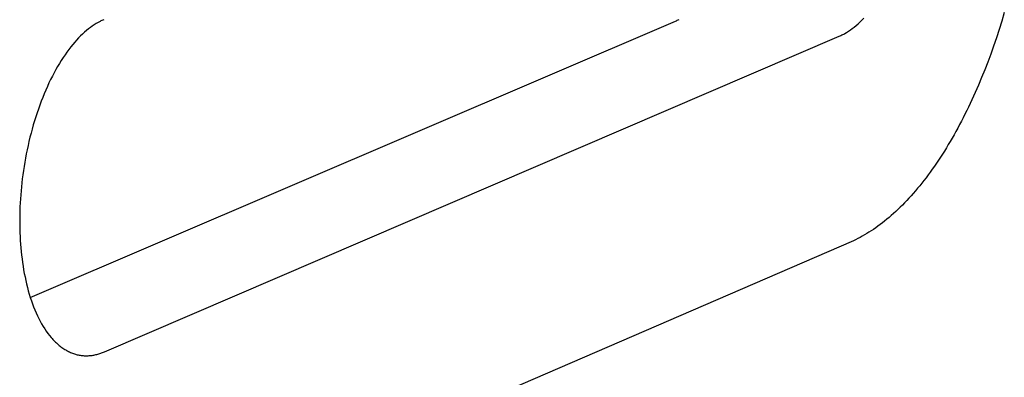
# Model space of a CAD drawing. Extents: x 11880 to 25577, y 6756 to 10446.
# Tile 65 of 87: x 23487 to 23552, y 7439 to 7463. Entities that reach past the tile are written whole.
import ezdxf

# ---------------------------------------------------------------- set-up
doc = ezdxf.new("R2010")
doc.units = 0
doc.header["$MEASUREMENT"] = 0
doc.layers.add('HAIRLINE', color=178, linetype='CONTINUOUS')

msp = doc.modelspace()

# ---------------------------------------------------------------- linework, layer by layer
at = {"layer": 'HAIRLINE'}
for p, q in [((23487.566, 7444.345), (23530.439, 7462.733)), ((23492.494, 7440.727), (23541.318, 7461.724)), ((23542.116, 7448.055), (23493.305, 7426.924))]:
    msp.add_line(p, q, dxfattribs=at)
for points in [[(23552.296, 7463.298), (23552.126, 7462.729), (23551.95, 7462.168), (23551.769, 7461.614), (23551.583, 7461.069), (23551.391, 7460.532), (23551.195, 7460.005), (23550.995, 7459.487), (23550.79, 7458.979), (23550.58, 7458.478), (23550.365, 7457.984), (23550.143, 7457.495), (23550.031, 7457.254), (23549.916, 7457.014), (23549.801, 7456.776), (23549.684, 7456.54), (23549.566, 7456.306), (23549.446, 7456.074), (23549.325, 7455.844), (23549.203, 7455.616), (23549.08, 7455.391), (23548.955, 7455.168), (23548.83, 7454.947), (23548.703, 7454.728), (23548.575, 7454.512), (23548.445, 7454.299), (23548.315, 7454.088), (23548.184, 7453.88), (23548.051, 7453.674), (23547.918, 7453.472), (23547.783, 7453.272), (23547.648, 7453.074), (23547.512, 7452.88), (23547.374, 7452.689), (23547.236, 7452.501), (23547.097, 7452.315), (23546.958, 7452.133), (23546.817, 7451.954), (23546.676, 7451.778), (23546.534, 7451.606), (23546.391, 7451.436), (23546.248, 7451.27), (23546.104, 7451.107), (23545.96, 7450.948), (23545.815, 7450.792), (23545.669, 7450.639), (23545.523, 7450.49), (23545.377, 7450.344), (23545.23, 7450.202), (23545.083, 7450.063), (23544.936, 7449.928), (23544.788, 7449.797), (23544.64, 7449.669), (23544.492, 7449.545), (23544.343, 7449.424), (23544.194, 7449.307), (23544.046, 7449.193), (23543.897, 7449.084), (23543.748, 7448.978), (23543.599, 7448.875), (23543.45, 7448.777), (23543.301, 7448.682), (23543.153, 7448.59), (23543.004, 7448.503), (23542.856, 7448.419), (23542.707, 7448.339), (23542.559, 7448.262), (23542.411, 7448.189), (23542.264, 7448.12), (23542.116, 7448.055)], [(23492.447, 7462.828), (23492.385, 7462.801), (23492.323, 7462.772), (23492.26, 7462.742), (23492.197, 7462.71), (23492.071, 7462.643), (23491.944, 7462.569), (23491.815, 7462.488), (23491.687, 7462.402), (23491.557, 7462.309), (23491.427, 7462.209), (23491.297, 7462.103), (23491.167, 7461.99), (23491.036, 7461.871), (23490.905, 7461.744), (23490.775, 7461.612), (23490.644, 7461.472), (23490.514, 7461.326), (23490.385, 7461.173), (23490.256, 7461.014), (23490.128, 7460.848), (23490, 7460.675), (23489.874, 7460.496), (23489.749, 7460.311), (23489.625, 7460.12), (23489.503, 7459.922), (23489.382, 7459.719), (23489.263, 7459.51), (23489.146, 7459.295), (23489.03, 7459.075), (23488.917, 7458.849), (23488.806, 7458.619), (23488.697, 7458.384), (23488.591, 7458.144), (23488.488, 7457.9), (23488.387, 7457.652), (23488.288, 7457.399), (23488.193, 7457.144), (23488.101, 7456.884), (23488.011, 7456.622), (23487.925, 7456.357), (23487.842, 7456.09), (23487.762, 7455.82), (23487.686, 7455.548), (23487.612, 7455.275), (23487.543, 7455), (23487.476, 7454.725), (23487.413, 7454.448), (23487.354, 7454.171), (23487.298, 7453.894), (23487.245, 7453.616), (23487.196, 7453.339), (23487.151, 7453.063), (23487.109, 7452.787), (23487.07, 7452.512), (23487.035, 7452.239), (23487.003, 7451.967), (23486.974, 7451.697), (23486.949, 7451.429), (23486.927, 7451.163), (23486.908, 7450.899), (23486.893, 7450.638), (23486.88, 7450.379), (23486.871, 7450.124), (23486.864, 7449.871), (23486.861, 7449.622), (23486.86, 7449.376), (23486.862, 7449.131), (23486.866, 7448.885), (23486.874, 7448.638), (23486.885, 7448.391), (23486.898, 7448.144), (23486.915, 7447.897), (23486.935, 7447.65), (23486.958, 7447.403), (23486.984, 7447.157), (23487.014, 7446.911), (23487.047, 7446.667), (23487.083, 7446.425), (23487.123, 7446.183), (23487.166, 7445.944), (23487.213, 7445.707), (23487.263, 7445.473), (23487.317, 7445.241), (23487.374, 7445.012), (23487.434, 7444.786), (23487.498, 7444.564), (23487.566, 7444.345), (23487.637, 7444.131), (23487.711, 7443.921), (23487.788, 7443.715), (23487.869, 7443.514), (23487.953, 7443.318), (23488.04, 7443.128), (23488.131, 7442.942), (23488.224, 7442.763), (23488.32, 7442.589), (23488.419, 7442.421), (23488.521, 7442.26), (23488.626, 7442.105), (23488.733, 7441.956), (23488.842, 7441.815), (23488.954, 7441.679), (23489.011, 7441.615), (23489.068, 7441.551), (23489.126, 7441.49), (23489.184, 7441.43), (23489.243, 7441.372), (23489.302, 7441.316), (23489.362, 7441.262), (23489.422, 7441.209), (23489.482, 7441.159), (23489.543, 7441.11), (23489.604, 7441.063), (23489.666, 7441.017), (23489.728, 7440.974), (23489.79, 7440.932), (23489.853, 7440.892), (23489.916, 7440.854), (23489.979, 7440.818), (23490.043, 7440.784), (23490.107, 7440.751), (23490.171, 7440.72), (23490.235, 7440.692), (23490.299, 7440.664), (23490.364, 7440.639), (23490.429, 7440.616), (23490.493, 7440.594), (23490.558, 7440.574), (23490.624, 7440.555), (23490.689, 7440.539), (23490.754, 7440.524), (23490.82, 7440.511), (23490.885, 7440.5), (23490.95, 7440.49), (23491.016, 7440.482), (23491.081, 7440.476), (23491.147, 7440.471), (23491.212, 7440.468), (23491.278, 7440.467), (23491.343, 7440.467), (23491.408, 7440.469), (23491.473, 7440.473), (23491.538, 7440.478), (23491.603, 7440.484), (23491.668, 7440.492), (23491.733, 7440.502), (23491.797, 7440.513), (23491.862, 7440.526), (23491.926, 7440.54), (23491.99, 7440.555), (23492.054, 7440.572), (23492.117, 7440.59), (23492.181, 7440.61), (23492.244, 7440.63), (23492.307, 7440.653), (23492.369, 7440.676), (23492.432, 7440.701), (23492.494, 7440.727)], [(23530.439, 7462.733), (23530.5, 7462.76), (23530.561, 7462.788), (23530.623, 7462.818), (23530.685, 7462.849)], [(23541.318, 7461.724), (23541.379, 7461.751), (23541.44, 7461.779), (23541.502, 7461.809), (23541.563, 7461.84), (23541.625, 7461.873), (23541.687, 7461.907), (23541.812, 7461.98), (23541.937, 7462.06), (23542.064, 7462.145), (23542.19, 7462.238), (23542.318, 7462.336), (23542.445, 7462.441), (23542.573, 7462.553), (23542.701, 7462.671), (23542.829, 7462.796), (23542.957, 7462.927)]]:
    msp.add_lwpolyline(points, dxfattribs=at)

doc.saveas('drawing.dxf')
